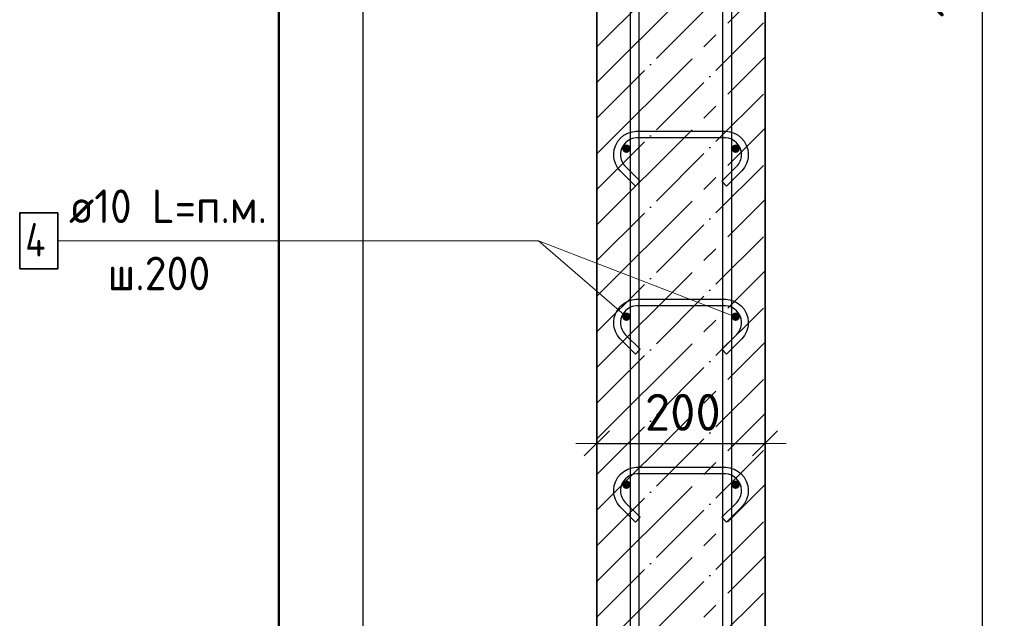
# Model space of a CAD drawing. Header units: millimetres. Extents: x -2995 to 60896, y -2809 to 57831.
# Tile 90 of 169: x 39141 to 40313, y 23443 to 24156. Entities that reach past the tile are written whole.
import ezdxf

# ---------------------------------------------------------------- set-up
doc = ezdxf.new("R2010")
doc.units = ezdxf.units.MM
doc.header["$PDMODE"] = 65
doc.linetypes.add('______11', pattern=[100, 80, -10, 0, -10])
doc.linetypes.add('______5', pattern=[220, 160, -20, 20, -20])
for name, color, linetype, lineweight in [('Standard', 7, 'Continuous', 25), ('Арм.стержн. вертикальными 1', 22, 'Continuous', 35), ('Арм.стержн.горизонт. 1', 180, 'Continuous', 35), ('Размерная линия_ общее', 7, 'Continuous', 13)]:
    doc.layers.add(name, color=color, linetype=linetype, lineweight=lineweight)
doc.layers.add('Арм.стержн.Стяжки', color=7, linetype='Continuous', lineweight=35, true_color=0x501e0f)
doc.styles.add('ISOCPEUR', font='ISOCPEUR')
doc.dimstyles.new('DIMSTYLE_5', dxfattribs={"dimtxt": 44, "dimasz": 50, "dimexe": 0, "dimexo": 0, "dimgap": 22, "dimtad": 2, "dimdec": 0, "dimrnd": 5, "dimzin": 12, "dimdsep": 46, "dimtxsty": 'ISOCPEUR', "dimblk1": 'ALL_ML_STRICH', "dimblk2": 'ALL_ML_STRICH', "dimsah": 1, "dimcen": 0, "dimclrd": 7, "dimclre": 256, "dimclrt": 7, "dimadec": 0, "dimazin": 0, "dimtfac": 1, "dimtdec": 0, "dimtix": 1, "dimtmove": 2, "dimatfit": 3, "dimfxl": 0, "dimtzin": 0, "dimlwd": 0, "dimlwe": -3, "dimarcsym": 0})

# ---------------------------------------------------------------- blocks, each defined once
blk = doc.blocks.new('ALL_ML_STRICH')
at = {"color": 0, "linetype": 'ByBlock', "lineweight": -2}
for p, q in [((0, -0.5), (0, 0.5)), ((-0.3, -0.3), (0.3, 0.3)), ((-1, 0), (0.5, 0))]:
    blk.add_line(p, q, dxfattribs=at)
blk = doc.blocks.new('*D214')
at = {"layer": 'DEFPOINTS', "color": 7, "linetype": 'Continuous', "lineweight": 13, "transparency": 33554687}
for p in [(39993.2, 25402), (39993.2, 23202), (40287, 23202)]:
    blk.add_point(p, dxfattribs=at)
at = {"layer": 'Размерная линия_ общее', "color": 253, "linetype": 'Continuous', "lineweight": -2, "true_color": 0xa0a0a0, "transparency": 33554687}
for p, q in [((40013.2, 25402), (40287, 25402)), ((40013.2, 23202), (40287, 23202))]:
    blk.add_line(p, q, dxfattribs=at)
at = {"layer": 'Размерная линия_ общее', "color": 7, "linetype": 'Continuous', "lineweight": -2, "transparency": 33554687}
blk.add_line((40287, 23202), (40287, 25402), dxfattribs=at)
at = {"layer": 'Размерная линия_ общее', "color": 7, "linetype": 'Continuous', "lineweight": 13, "transparency": 33554687, "xscale": 50, "yscale": 50, "zscale": 50}
for p, rotation in [((40287, 25402), 90), ((40287, 23202), 270)]:
    blk.add_blockref('ALL_ML_STRICH', p, dxfattribs=dict(at, rotation=rotation))
at = {"layer": 'Размерная линия_ общее', "color": 7, "linetype": 'Continuous', "lineweight": 13, "transparency": 33554687, "insert": (40228, 24158), "char_height": 44, "width": 2.2, "attachment_point": 1, "rotation": 90, "line_spacing_factor": 0.60241, "style": 'ISOCPEUR'}
blk.add_mtext('\\W0.91;11х200=2200', dxfattribs=at)
blk = doc.blocks.new('*D217')
at = {"layer": 'DEFPOINTS', "color": 7, "linetype": 'Continuous', "lineweight": 13, "transparency": 33554687}
for p in [(40028.2, 25862), (40076.2, 22742), (40455.5, 22742)]:
    blk.add_point(p, dxfattribs=at)
at = {"layer": 'Размерная линия_ общее', "color": 253, "linetype": 'Continuous', "lineweight": -2, "true_color": 0xa0a0a0, "transparency": 33554687}
for p, q in [((40048.2, 25862), (40455.5, 25862)), ((40096.2, 22742), (40455.5, 22742))]:
    blk.add_line(p, q, dxfattribs=at)
at = {"layer": 'Размерная линия_ общее', "color": 7, "linetype": 'Continuous', "lineweight": -2, "transparency": 33554687}
blk.add_line((40455.5, 22742), (40455.5, 25862), dxfattribs=at)
at = {"layer": 'Размерная линия_ общее', "color": 7, "linetype": 'Continuous', "lineweight": 13, "transparency": 33554687, "xscale": 50, "yscale": 50, "zscale": 50}
for p, rotation in [((40455.5, 25862), 90), ((40455.5, 22742), 270)]:
    blk.add_blockref('ALL_ML_STRICH', p, dxfattribs=dict(at, rotation=rotation))
at = {"layer": 'Размерная линия_ общее', "color": 7, "linetype": 'Continuous', "lineweight": 13, "transparency": 33554687, "insert": (40418.5, 24308.6), "char_height": 44, "width": 176, "attachment_point": 5, "rotation": 90, "style": 'ISOCPEUR'}
blk.add_mtext('\\A1;{3120}', dxfattribs=at)
blk = doc.blocks.new('*D224')
at = {"layer": 'DEFPOINTS', "color": 7, "linetype": 'Continuous', "lineweight": 13, "transparency": 33554687}
for p in [(39828.2, 23651.2), (40028.2, 23650.3), (39828.2, 23641.8)]:
    blk.add_point(p, dxfattribs=at)
at = {"layer": 'Размерная линия_ общее', "color": 253, "linetype": 'Continuous', "lineweight": -2, "true_color": 0xa0a0a0, "transparency": 33554687}
for p, q in [((39828.2, 23651.2), (39828.2, 23651.2)), ((40028.2, 23651.2), (40028.2, 23651.2))]:
    blk.add_line(p, q, dxfattribs=at)
at = {"layer": 'Размерная линия_ общее', "color": 7, "linetype": 'Continuous', "lineweight": -2, "transparency": 33554687}
blk.add_line((39828.2, 23651.2), (40028.2, 23651.2), dxfattribs=at)
at = {"layer": 'Размерная линия_ общее', "color": 7, "linetype": 'Continuous', "lineweight": 13, "transparency": 33554687, "xscale": 50, "yscale": 50, "zscale": 50, "rotation": 180}
blk.add_blockref('ALL_ML_STRICH', (39828.2, 23651.2), dxfattribs=at)
at = {"layer": 'Размерная линия_ общее', "color": 7, "linetype": 'Continuous', "lineweight": 13, "transparency": 33554687, "xscale": 50, "yscale": 50, "zscale": 50}
blk.add_blockref('ALL_ML_STRICH', (40028.2, 23651.2), dxfattribs=at)
at = {"layer": 'Размерная линия_ общее', "color": 7, "linetype": 'Continuous', "lineweight": 13, "transparency": 33554687, "insert": (39930.4, 23688.2), "char_height": 44, "width": 132, "attachment_point": 5, "style": 'ISOCPEUR'}
blk.add_mtext('\\A1;{200}', dxfattribs=at)

msp = doc.modelspace()

# ---------------------------------------------------------------- hatches: boundary and pattern name
at = {"layer": 'Арм.стержн.горизонт. 1', "linetype": 'Continuous', "lineweight": 50, "transparency": 33554687}
for points in [[(39868.2, 24002), (39867.9, 24004), (39866.8, 24005.6), (39865.2, 24006.7), (39863.2, 24007), (39861.3, 24006.7), (39859.7, 24005.6), (39858.6, 24004), (39858.2, 24002), (39858.6, 24000.1), (39859.7, 23998.5), (39861.3, 23997.4), (39863.2, 23997), (39865.2, 23997.4), (39866.8, 23998.5), (39867.9, 24000.1)], [(39998.2, 24002), (39997.9, 24004), (39996.8, 24005.6), (39995.2, 24006.7), (39993.2, 24007), (39991.3, 24006.7), (39989.7, 24005.6), (39988.6, 24004), (39988.2, 24002), (39988.6, 24000.1), (39989.7, 23998.5), (39991.3, 23997.4), (39993.2, 23997), (39995.2, 23997.4), (39996.8, 23998.5), (39997.9, 24000.1)], [(39868.2, 23802), (39867.9, 23804), (39866.8, 23805.6), (39865.2, 23806.7), (39863.2, 23807), (39861.3, 23806.7), (39859.7, 23805.6), (39858.6, 23804), (39858.2, 23802), (39858.6, 23800.1), (39859.7, 23798.5), (39861.3, 23797.4), (39863.2, 23797), (39865.2, 23797.4), (39866.8, 23798.5), (39867.9, 23800.1)], [(39998.2, 23802), (39997.9, 23804), (39996.8, 23805.6), (39995.2, 23806.7), (39993.2, 23807), (39991.3, 23806.7), (39989.7, 23805.6), (39988.6, 23804), (39988.2, 23802), (39988.6, 23800.1), (39989.7, 23798.5), (39991.3, 23797.4), (39993.2, 23797), (39995.2, 23797.4), (39996.8, 23798.5), (39997.9, 23800.1)], [(39868.2, 23602), (39867.9, 23604), (39866.8, 23605.6), (39865.2, 23606.7), (39863.2, 23607), (39861.3, 23606.7), (39859.7, 23605.6), (39858.6, 23604), (39858.2, 23602), (39858.6, 23600.1), (39859.7, 23598.5), (39861.3, 23597.4), (39863.2, 23597), (39865.2, 23597.4), (39866.8, 23598.5), (39867.9, 23600.1)], [(39998.2, 23602), (39997.9, 23604), (39996.8, 23605.6), (39995.2, 23606.7), (39993.2, 23607), (39991.3, 23606.7), (39989.7, 23605.6), (39988.6, 23604), (39988.2, 23602), (39988.6, 23600.1), (39989.7, 23598.5), (39991.3, 23597.4), (39993.2, 23597), (39995.2, 23597.4), (39996.8, 23598.5), (39997.9, 23600.1)]]:
    msp.add_hatch(color=4, dxfattribs=at).paths.add_polyline_path(points)

# ---------------------------------------------------------------- linework, layer by layer
at = {"layer": 'Standard', "color": 52, "linetype": 'Continuous', "lineweight": -3, "transparency": 33554687}
msp.add_line((39549.8, 26115.8), (39549.8, 22742), dxfattribs=at)
msp.add_line((39549.8, 26115.8), (39549.8, 22742), dxfattribs=at)
at = {"layer": 'Standard', "color": 7, "linetype": 'Continuous', "lineweight": 13, "transparency": 33554687}
msp.add_line((39993.2, 23802), (39758.7, 23892.2), dxfattribs=at)
at = {"layer": 'Standard', "color": 7, "linetype": 'Continuous', "lineweight": 50, "transparency": 33554687}
msp.add_lwpolyline([(39449.8, 22642), (40427.1, 22642), (40427.1, 26215.8), (39449.8, 26215.8), (39449.8, 22642)], dxfattribs=at)
at = {"layer": 'Арм.стержн. вертикальными 1', "color": 4, "linetype": 'Continuous', "lineweight": 25, "transparency": 33554687}
for points in [[(39868.2, 22742), (39868.2, 25953), (39867.6, 25957.5), (39866.1, 25962.1), (39863.8, 25966.3), (39860.9, 25969.7), (39857.5, 25972.6), (39853.3, 25974.9), (39848.7, 25976.4), (39844.2, 25977), (39563.2, 25977), (39563.2, 25987), (39844.9, 25987), (39851, 25986.2), (39857.3, 25984.1), (39863.2, 25980.8), (39868, 25976.8), (39872, 25972), (39875.3, 25966.1), (39877.4, 25959.8), (39878.2, 25953.7), (39878.2, 22742), (39868.2, 22742)], [(39868.2, 22742), (39868.2, 25953), (39867.6, 25957.5), (39866.1, 25962.1), (39863.8, 25966.3), (39860.9, 25969.7), (39857.5, 25972.6), (39853.3, 25974.9), (39848.7, 25976.4), (39844.2, 25977), (39563.2, 25977), (39563.2, 25987), (39844.9, 25987), (39851, 25986.2), (39857.3, 25984.1), (39863.2, 25980.8), (39868, 25976.8), (39872, 25972), (39875.3, 25966.1), (39877.4, 25959.8), (39878.2, 25953.7), (39878.2, 22742), (39868.2, 22742)], [(39868.2, 22742), (39868.2, 25953), (39867.6, 25957.5), (39866.1, 25962.1), (39863.8, 25966.3), (39860.9, 25969.7), (39857.5, 25972.6), (39853.3, 25974.9), (39848.7, 25976.4), (39844.2, 25977), (39563.2, 25977), (39563.2, 25987), (39844.9, 25987), (39851, 25986.2), (39857.3, 25984.1), (39863.2, 25980.8), (39868, 25976.8), (39872, 25972), (39875.3, 25966.1), (39877.4, 25959.8), (39878.2, 25953.7), (39878.2, 22742), (39868.2, 22742)], [(39978.2, 22742), (39978.2, 25953.7), (39979.1, 25959.8), (39981.2, 25966.1), (39984.5, 25972), (39988.5, 25976.8), (39993.3, 25980.8), (39999.1, 25984.1), (40005.5, 25986.2), (40011.6, 25987), (40293.2, 25987), (40293.2, 25977), (40012.3, 25977), (40007.8, 25976.4), (40003.2, 25974.9), (39999, 25972.6), (39995.6, 25969.7), (39992.7, 25966.3), (39990.4, 25962.1), (39988.9, 25957.5), (39988.2, 25953), (39988.2, 22742), (39978.2, 22742)], [(39978.2, 22742), (39978.2, 25953.7), (39979.1, 25959.8), (39981.2, 25966.1), (39984.5, 25972), (39988.5, 25976.8), (39993.3, 25980.8), (39999.1, 25984.1), (40005.5, 25986.2), (40011.6, 25987), (40293.2, 25987), (40293.2, 25977), (40012.3, 25977), (40007.8, 25976.4), (40003.2, 25974.9), (39999, 25972.6), (39995.6, 25969.7), (39992.7, 25966.3), (39990.4, 25962.1), (39988.9, 25957.5), (39988.2, 25953), (39988.2, 22742), (39978.2, 22742)], [(39978.2, 22742), (39978.2, 25953.7), (39979.1, 25959.8), (39981.2, 25966.1), (39984.5, 25972), (39988.5, 25976.8), (39993.3, 25980.8), (39999.1, 25984.1), (40005.5, 25986.2), (40011.6, 25987), (40293.2, 25987), (40293.2, 25977), (40012.3, 25977), (40007.8, 25976.4), (40003.2, 25974.9), (39999, 25972.6), (39995.6, 25969.7), (39992.7, 25966.3), (39990.4, 25962.1), (39988.9, 25957.5), (39988.2, 25953), (39988.2, 22742), (39978.2, 22742)]]:
    msp.add_lwpolyline(points, dxfattribs=at)
at = {"layer": 'Арм.стержн.горизонт. 1', "color": 7, "linetype": 'Continuous', "lineweight": 13, "transparency": 33554687}
for p, q in [((39186.7, 23892.2), (39758.7, 23892.2)), ((39758.7, 23892.2), (39863.2, 23802))]:
    msp.add_line(p, q, dxfattribs=at)
at = {"layer": 'Арм.стержн.горизонт. 1', "color": 7, "linetype": 'Continuous', "lineweight": 35, "transparency": 33554687}
msp.add_lwpolyline([(39141.3, 23858.9), (39186.7, 23858.9), (39186.7, 23925.5), (39141.3, 23925.5), (39141.3, 23858.9)], dxfattribs=at)
at = {"layer": 'Арм.стержн.Стяжки', "color": 40, "linetype": 'Continuous', "lineweight": 25, "transparency": 33554687}
for points in [[(39874, 23957.5), (39856, 23975.6), (39854.3, 23977.5), (39852.8, 23979.6), (39851.5, 23981.9), (39850.4, 23984.2), (39849.5, 23986.6), (39848.8, 23989.1), (39848.4, 23991.7), (39848.2, 23994.2), (39848.2, 23996.2), (39848.9, 24001.1), (39850.6, 24006.2), (39853.2, 24010.9), (39856.4, 24014.7), (39860.3, 24017.9), (39865, 24020.6), (39870, 24022.2), (39874.9, 24022.9), (39981.6, 24022.9), (39986.4, 24022.2), (39991.5, 24020.6), (39996.2, 24017.9), (40000.1, 24014.7), (40003.3, 24010.9), (40005.9, 24006.2), (40007.6, 24001.1), (40008.2, 23996.2), (40008.2, 23994.2), (40008.1, 23991.7), (40007.6, 23989.1), (40007, 23986.6), (40006.1, 23984.2), (40005, 23981.9), (40003.7, 23979.6), (40002.2, 23977.5), (40000.5, 23975.6), (39982.4, 23957.5), (39976.8, 23963.2), (39994.7, 23981), (39995.9, 23982.5), (39997, 23984), (39997.9, 23985.6), (39998.7, 23987.3), (39999.3, 23989), (39999.8, 23990.8), (40000.1, 23992.6), (40000.2, 23994.5), (40000.2, 23995.7), (39999.7, 23999.3), (39998.5, 24003), (39996.7, 24006.3), (39994.4, 24009), (39991.6, 24011.3), (39988.3, 24013.2), (39984.6, 24014.4), (39981, 24014.9), (39875.5, 24014.9), (39871.9, 24014.4), (39868.2, 24013.2), (39864.8, 24011.3), (39862.1, 24009), (39859.8, 24006.3), (39858, 24003), (39856.7, 23999.3), (39856.2, 23995.7), (39856.2, 23994.5), (39856.4, 23992.6), (39856.7, 23990.8), (39857.1, 23989), (39857.8, 23987.3), (39858.5, 23985.6), (39859.5, 23984), (39860.6, 23982.5), (39861.8, 23981), (39879.7, 23963.2), (39874, 23957.5)], [(39874, 23757.5), (39856, 23775.6), (39854.3, 23777.5), (39852.8, 23779.6), (39851.5, 23781.9), (39850.4, 23784.2), (39849.5, 23786.6), (39848.8, 23789.1), (39848.4, 23791.7), (39848.2, 23794.2), (39848.2, 23796.2), (39848.9, 23801.1), (39850.6, 23806.2), (39853.2, 23810.9), (39856.4, 23814.7), (39860.3, 23817.9), (39865, 23820.6), (39870, 23822.2), (39874.9, 23822.9), (39981.6, 23822.9), (39986.4, 23822.2), (39991.5, 23820.6), (39996.2, 23817.9), (40000.1, 23814.7), (40003.3, 23810.9), (40005.9, 23806.2), (40007.6, 23801.1), (40008.2, 23796.2), (40008.2, 23794.2), (40008.1, 23791.7), (40007.6, 23789.1), (40007, 23786.6), (40006.1, 23784.2), (40005, 23781.9), (40003.7, 23779.6), (40002.2, 23777.5), (40000.5, 23775.6), (39982.4, 23757.5), (39976.8, 23763.2), (39994.7, 23781), (39995.9, 23782.5), (39997, 23784), (39997.9, 23785.6), (39998.7, 23787.3), (39999.3, 23789), (39999.8, 23790.8), (40000.1, 23792.6), (40000.2, 23794.5), (40000.2, 23795.7), (39999.7, 23799.3), (39998.5, 23803), (39996.7, 23806.3), (39994.4, 23809), (39991.6, 23811.3), (39988.3, 23813.2), (39984.6, 23814.4), (39981, 23814.9), (39875.5, 23814.9), (39871.9, 23814.4), (39868.2, 23813.2), (39864.8, 23811.3), (39862.1, 23809), (39859.8, 23806.3), (39858, 23803), (39856.7, 23799.3), (39856.2, 23795.7), (39856.2, 23794.5), (39856.4, 23792.6), (39856.7, 23790.8), (39857.1, 23789), (39857.8, 23787.3), (39858.5, 23785.6), (39859.5, 23784), (39860.6, 23782.5), (39861.8, 23781), (39879.7, 23763.2), (39874, 23757.5)], [(39874, 23757.5), (39856, 23775.6), (39854.3, 23777.5), (39852.8, 23779.6), (39851.5, 23781.9), (39850.4, 23784.2), (39849.5, 23786.6), (39848.8, 23789.1), (39848.4, 23791.7), (39848.2, 23794.2), (39848.2, 23796.2), (39848.9, 23801.1), (39850.6, 23806.2), (39853.2, 23810.9), (39856.4, 23814.7), (39860.3, 23817.9), (39865, 23820.6), (39870, 23822.2), (39874.9, 23822.9), (39981.6, 23822.9), (39986.4, 23822.2), (39991.5, 23820.6), (39996.2, 23817.9), (40000.1, 23814.7), (40003.3, 23810.9), (40005.9, 23806.2), (40007.6, 23801.1), (40008.2, 23796.2), (40008.2, 23794.2), (40008.1, 23791.7), (40007.6, 23789.1), (40007, 23786.6), (40006.1, 23784.2), (40005, 23781.9), (40003.7, 23779.6), (40002.2, 23777.5), (40000.5, 23775.6), (39982.4, 23757.5), (39976.8, 23763.2), (39994.7, 23781), (39995.9, 23782.5), (39997, 23784), (39997.9, 23785.6), (39998.7, 23787.3), (39999.3, 23789), (39999.8, 23790.8), (40000.1, 23792.6), (40000.2, 23794.5), (40000.2, 23795.7), (39999.7, 23799.3), (39998.5, 23803), (39996.7, 23806.3), (39994.4, 23809), (39991.6, 23811.3), (39988.3, 23813.2), (39984.6, 23814.4), (39981, 23814.9), (39875.5, 23814.9), (39871.9, 23814.4), (39868.2, 23813.2), (39864.8, 23811.3), (39862.1, 23809), (39859.8, 23806.3), (39858, 23803), (39856.7, 23799.3), (39856.2, 23795.7), (39856.2, 23794.5), (39856.4, 23792.6), (39856.7, 23790.8), (39857.1, 23789), (39857.8, 23787.3), (39858.5, 23785.6), (39859.5, 23784), (39860.6, 23782.5), (39861.8, 23781), (39879.7, 23763.2), (39874, 23757.5)], [(39874, 23557.5), (39856, 23575.6), (39854.3, 23577.5), (39852.8, 23579.6), (39851.5, 23581.9), (39850.4, 23584.2), (39849.5, 23586.6), (39848.8, 23589.1), (39848.4, 23591.7), (39848.2, 23594.2), (39848.2, 23596.2), (39848.9, 23601.1), (39850.6, 23606.2), (39853.2, 23610.9), (39856.4, 23614.7), (39860.3, 23617.9), (39865, 23620.6), (39870, 23622.2), (39874.9, 23622.9), (39981.6, 23622.9), (39986.4, 23622.2), (39991.5, 23620.6), (39996.2, 23617.9), (40000.1, 23614.7), (40003.3, 23610.9), (40005.9, 23606.2), (40007.6, 23601.1), (40008.2, 23596.2), (40008.2, 23594.2), (40008.1, 23591.7), (40007.6, 23589.1), (40007, 23586.6), (40006.1, 23584.2), (40005, 23581.9), (40003.7, 23579.6), (40002.2, 23577.5), (40000.5, 23575.6), (39982.4, 23557.5), (39976.8, 23563.2), (39994.7, 23581), (39995.9, 23582.5), (39997, 23584), (39997.9, 23585.6), (39998.7, 23587.3), (39999.3, 23589), (39999.8, 23590.8), (40000.1, 23592.6), (40000.2, 23594.5), (40000.2, 23595.7), (39999.7, 23599.3), (39998.5, 23603), (39996.7, 23606.3), (39994.4, 23609), (39991.6, 23611.3), (39988.3, 23613.2), (39984.6, 23614.4), (39981, 23614.9), (39875.5, 23614.9), (39871.9, 23614.4), (39868.2, 23613.2), (39864.8, 23611.3), (39862.1, 23609), (39859.8, 23606.3), (39858, 23603), (39856.7, 23599.3), (39856.2, 23595.7), (39856.2, 23594.5), (39856.4, 23592.6), (39856.7, 23590.8), (39857.1, 23589), (39857.8, 23587.3), (39858.5, 23585.6), (39859.5, 23584), (39860.6, 23582.5), (39861.8, 23581), (39879.7, 23563.2), (39874, 23557.5)]]:
    msp.add_lwpolyline(points, dxfattribs=at)
at = {"layer": 'Размерная линия_ общее', "color": 7, "linetype": 'Continuous', "lineweight": 35, "transparency": 33554687}
for p, q in [((39828.2, 25862), (39828.2, 22742)), ((40028.2, 22742), (40028.2, 25862))]:
    msp.add_line(p, q, dxfattribs=at)
at = {"layer": 'Размерная линия_ общее', "color": 253, "linetype": '______11', "lineweight": -3, "true_color": 0xababab, "transparency": 33554687}
for p, q in [((39828.2, 24123.3), (40028.2, 24323.3)), ((39828.2, 24038.5), (40028.2, 24238.5)), ((39828.2, 23953.6), (40028.2, 24153.6)), ((39828.2, 23868.8), (40028.2, 24068.8)), ((39828.2, 23783.9), (40028.2, 23983.9)), ((39828.2, 23699.1), (40028.2, 23899.1)), ((39828.2, 23614.2), (40028.2, 23814.2)), ((39828.2, 23529.3), (40028.2, 23729.3)), ((39828.2, 23444.5), (40028.2, 23644.5)), ((39828.2, 23359.6), (40028.2, 23559.6)), ((39828.2, 23274.8), (40028.2, 23474.8))]:
    msp.add_line(p, q, dxfattribs=at)
at = {"layer": 'Размерная линия_ общее', "color": 253, "linetype": '______5', "lineweight": -3, "true_color": 0xababab, "transparency": 33554687}
for p, q in [((39828.2, 24080.9), (40028.2, 24280.9)), ((39828.2, 23996), (40028.2, 24196)), ((39828.2, 23911.2), (40028.2, 24111.2)), ((39828.2, 23826.3), (40028.2, 24026.3)), ((39828.2, 23741.5), (40028.2, 23941.5)), ((39828.2, 23656.6), (40028.2, 23856.6)), ((39828.2, 23571.8), (40028.2, 23771.8)), ((39828.2, 23486.9), (40028.2, 23686.9)), ((39828.2, 23402.1), (40028.2, 23602.1)), ((39828.2, 23317.2), (40028.2, 23517.2))]:
    msp.add_line(p, q, dxfattribs=at)

# ---------------------------------------------------------------- texts
at = {"layer": 'Арм.стержн.горизонт. 1', "color": 7, "linetype": 'Continuous', "lineweight": 25, "transparency": 33554687, "char_height": 40, "attachment_point": 7, "style": 'ISOCPEUR'}
for s, insert, width in [('\\W0.94;ø10 L=п.м.', (39200, 23913.5), 266.644), ('\\W0.80;4', (39148, 23873.5), 47.978), ('\\W0.95;ш.200 ', (39246, 23833.5), 174.933)]:
    msp.add_mtext(s, dxfattribs=dict(at, insert=insert, width=width))

# ---------------------------------------------------------------- dimensions: what is measured, and where the dimension line sits
at = {"layer": 'Размерная линия_ общее', "color": 7, "linetype": 'Continuous', "lineweight": 13, "transparency": 33554687}
dim = msp.add_linear_dim(base=(40455.5, 25862), p1=(40096.2, 22742), p2=(40048.2, 25862), angle=90, dimstyle='DIMSTYLE_5', override={"dimpost": '<>', "dimclrd": 7, "dimclre": 253, "dimclrt": 7, "dimlwd": 0, "dimlwe": 65533}, dxfattribs=at)
dim.commit()
dim.dimension.update_dxf_attribs({"geometry": '*D217', "text_midpoint": (40418.5, 24308.6), "dimtype": 160})
dim = msp.add_linear_dim(base=(40287, 25402), p1=(40013.2, 23202), p2=(40013.2, 25402), angle=90, text='\\W0.91;11х200=2200', dimstyle='DIMSTYLE_5', override={"dimpost": '<>', "dimclrd": 7, "dimclre": 253, "dimclrt": 7, "dimlwd": 0, "dimlwe": 65533}, dxfattribs=at)
dim.commit()
dim.dimension.update_dxf_attribs({"geometry": '*D214', "text_midpoint": (40265, 24302), "dimtype": 160})
dim = msp.add_linear_dim(base=(40028.2, 23651.2), p1=(39828.2, 23651.2), p2=(40028.2, 23651.2), dimstyle='DIMSTYLE_5', override={"dimpost": '<>', "dimclrd": 7, "dimclre": 253, "dimclrt": 7, "dimlwd": 0, "dimlwe": 65533}, dxfattribs=at)
dim.commit()
dim.dimension.update_dxf_attribs({"geometry": '*D224', "text_midpoint": (39930.4, 23688.2), "dimtype": 160})

doc.saveas('drawing.dxf')
